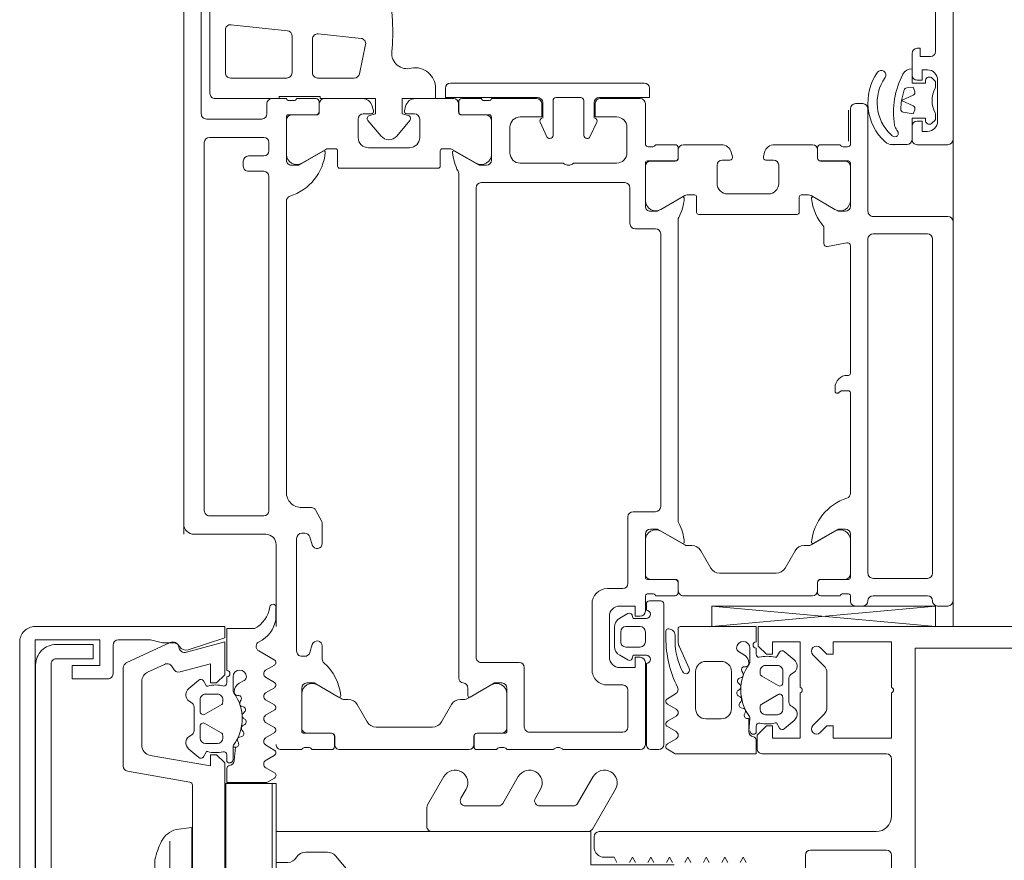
# Model space of a CAD drawing. Header units: centimetres. Extents: x -1737 to 22393, y -8842 to 3838.
# Tile 134 of 174: x 527 to 537, y 2880 to 2888. Entities that reach past the tile are written whole.
import ezdxf

# ---------------------------------------------------------------- set-up
doc = ezdxf.new("R2010")
doc.units = ezdxf.units.CM
for name, color, linetype, lineweight in [('A-DETL-GENF', 92, 'Continuous', 9), ('A-DOOR', 31, 'Continuous', 13), ('A-GLAZ-CWMG', 51, 'Continuous', 13)]:
    doc.layers.add(name, color=color, linetype=linetype, lineweight=lineweight)

# ---------------------------------------------------------------- blocks, each defined once
blk = doc.blocks.new('Schueco_FWS_ADS-75-SimplySmart_inw_Family-02 - FWS SI insert unit 90-2508000-3_piętro I __3_90 m_ - stan projektowany')
at = {"layer": 'A-DETL-GENF'}
for p, q in [((-76.25, 6.6), (76.25, 6.6)), ((75.35, -0.9), (-75.35, -0.9))]:
    blk.add_line(p, q, dxfattribs=at)
at = {"layer": 'A-DOOR'}
for p, q in [((71.55, 6.25), (71.55, 6.55)), ((72.25, 6.55), (72.25, 5.82)), ((76, 6.6), (72.3, 6.6)), ((76.05, 6.45), (76.05, 6.55)), ((70.92, 6.45), (71.32, 6.45)), ((69.35, 6.43), (70.64, 6.43)), ((70.9259, 6.4212), (70.9017, 6.397)), ((70.9769, 6.43), (70.9471, 6.43)), ((71.2929, 6.43), (71.2631, 6.43)), ((71.3383, 6.397), (71.3141, 6.4212)), ((72.42, 5.82), (72.42, 6.35)), ((72.47, 6.4), (75.73, 6.4)), ((75.78, 6.35), (75.78, 5.82)), ((75.95, 5.82), (75.95, 6.35)), ((76.0502, 4.2489), (76.25, 6.4302)), ((70.66, 6.2), (70.87, 6.2)), ((71.37, 6.2), (71.5, 6.2)), ((72.2, 5.77), (71.2, 5.77)), ((75.73, 5.77), (72.47, 5.77)), ((71.15, 5.72), (71.15, 5.65)), ((76.05, 5.65), (76.05, 5.72)), ((71.2, 5.6), (71.55, 5.6)), ((71.515, 5.58), (71.215, 5.58)), ((71.57, 5.5717), (71.57, 5.5283)), ((71.709, 5.31), (71.709, 5.58)), ((71.729, 5.6), (72.15, 5.6)), ((71.76, 5.599), (72.0943, 5.599)), ((72.5364, 5.6), (73.78, 5.6)), ((73.8, 5.58), (73.8, 5.57)), ((73.97, 5.6), (74.95, 5.6)), ((75.35, 5.6), (75.771, 5.6)), ((75.74, 5.599), (75.4057, 5.599)), ((75.791, 5.58), (75.791, 5.31)), ((75.93, 5.5283), (75.93, 5.5717)), ((75.95, 5.6), (76, 5.6)), ((71.55, 5.5), (71.55, 5.31)), ((71.71, 5.309), (71.71, 5.549)), ((72.5436, 5.3757), (72.5069, 5.5643)), ((75.79, 5.309), (75.79, 5.549)), ((75.95, 5.31), (75.95, 5.5)), ((72.1809, 5.449), (72.0467, 5.2165)), ((73.92, 5.45), (73.955, 5.45)), ((75.3191, 5.449), (75.4533, 5.2165)), ((72.35, 5.34), (72.5141, 5.34)), ((71.55, 4.8593), (71.55, 5.229)), ((71.58, 5.28), (71.679, 5.28)), ((71.6, 5.279), (71.68, 5.279)), ((72.04, 5.1915), (72.04, 5.12)), ((75.46, 5.1915), (75.46, 5.1469)), ((75.9, 5.279), (75.82, 5.279)), ((75.821, 5.28), (75.92, 5.28)), ((75.95, 3.971), (75.95, 5.229)), ((72.06, 5.1), (72.21, 5.1)), ((72.23, 5.08), (72.23, 4.12)), ((75.51, 5.0602), (75.68, 4.9621)), ((71.93, 4.9), (71.75, 4.9)), ((71.7, 4.85), (71.7, 4.775)), ((75.73, 4.8755), (75.73, 4.3245)), ((71.6685, 4.7509), (71.6241, 4.7628)), ((72.03, 4.4), (72.03, 4.8)), ((71.6241, 4.4372), (71.6685, 4.4491)), ((71.7, 4.425), (71.7, 4.35)), ((71.55, 3.971), (71.55, 4.3407)), ((71.75, 4.3), (71.93, 4.3)), ((75.68, 4.2379), (75.51, 4.1398)), ((72.04, 4.08), (72.04, 4.0085)), ((72.21, 4.1), (72.06, 4.1)), ((75.46, 4.0531), (75.46, 4.0085)), ((72.0467, 3.9835), (72.1809, 3.751)), ((75.4533, 3.9835), (75.3191, 3.751)), ((71.55, 3.89), (71.55, 3.7)), ((71.679, 3.92), (71.58, 3.92)), ((71.68, 3.921), (71.6, 3.921)), ((71.709, 3.62), (71.709, 3.89)), ((71.71, 3.651), (71.71, 3.891)), ((75.2175, 3.92), (72.2825, 3.92)), ((75.79, 3.651), (75.79, 3.891)), ((75.791, 3.89), (75.791, 3.62)), ((75.82, 3.921), (75.9, 3.921)), ((75.92, 3.92), (75.821, 3.92)), ((75.95, 3.7), (75.95, 3.89)), ((72.42, 3.75), (75.08, 3.75)), ((76, 3.64), (76, 3.75)), ((76.03, 3.78), (77.4, 3.78)), ((71.57, 3.6717), (71.57, 3.6283)), ((72.37, 3.5), (72.37, 3.7)), ((75.13, 3.7), (75.13, 3.48)), ((75.93, 3.6283), (75.93, 3.6717)), ((77.45, 3.73), (77.45, 3.66)), ((70.95, 3.59), (70.95, 1.7)), ((71.55, 3.6), (71.15, 3.6)), ((72.15, 3.6), (71.729, 3.6)), ((72.0943, 3.601), (71.76, 3.601)), ((75.771, 3.6), (75.35, 3.6)), ((75.4057, 3.601), (75.74, 3.601)), ((76.1, 3.6), (75.95, 3.6)), ((76.09, 3.61), (76.03, 3.61)), ((76.3, 3.6), (76.4, 3.6)), ((77.4, 3.6), (76.6, 3.6)), ((77.4, 3.61), (76.61, 3.61)), ((71.1, 3.55), (71.1, 3.16)), ((76.25, 3.41), (76.25, 3.55)), ((76.45, 3.55), (76.45, 3.41)), ((77.45, 2.8), (77.45, 3.55)), ((71.38, 3.42), (71.63, 3.42)), ((71.92, 2), (71.92, 3.4)), ((71.97, 3.45), (72.32, 3.45)), ((75.18, 3.43), (75.83, 3.43)), ((75.88, 3.38), (75.88, 3.23)), ((76.1694, 3.35), (76.124, 3.4286)), ((76.576, 3.4286), (76.5306, 3.35)), ((76.82, 3.23), (76.82, 3.38)), ((76.87, 3.43), (77.23, 3.43)), ((77.28, 3.38), (77.28, 2.47)), ((71.73, 3.32), (71.73, 2.9)), ((76.444, 3.3), (76.256, 3.3)), ((76.4, 3.36), (76.3, 3.36)), ((76.55, 3.25), (76.15, 3.25)), ((71.29, 3.1), (71.14, 3.1)), ((71.4727, 3.0598), (71.3305, 3.1261)), ((76.03, 3.08), (76.67, 3.08)), ((71.12, 3), (71.46, 3)), ((71.49, 3.03), (71.49, 3.0326)), ((71.09, 2.73), (71.09, 2.97)), ((71.73, 2.8), (71.73, 2.38)), ((71.46, 2.7), (71.12, 2.7)), ((77.45, 2.25), (77.45, 2.7)), ((71.14, 2.6), (71.29, 2.6)), ((71.3305, 2.5739), (71.4727, 2.6402)), ((71.49, 2.6674), (71.49, 2.67)), ((71.1, 2.54), (71.1, 2.1)), ((77.23, 2.42), (76.65, 2.42)), ((76.6, 2.37), (76.6, 2)), ((71.63, 2.28), (71.38, 2.28)), ((76.85, 2.25), (77.271, 2.25)), ((77.24, 2.249), (76.9057, 2.249)), ((77.291, 2.23), (77.291, 1.96)), ((77.43, 2.1783), (77.43, 2.2217)), ((77.29, 1.959), (77.29, 2.199)), ((77.45, 1.96), (77.45, 2.15)), ((71.12, 2.0717), (71.12, 2.0283)), ((71.259, 1.81), (71.259, 2.08)), ((71.26, 2.049), (71.26, 1.809)), ((71.279, 2.1), (71.7, 2.1)), ((71.6443, 2.099), (71.31, 2.099)), ((76.8191, 2.099), (76.9533, 1.8665)), ((71.1, 2), (71.1, 1.81)), ((71.5967, 1.7165), (71.7309, 1.949)), ((76.55, 1.95), (71.97, 1.95)), ((77.4, 1.929), (77.32, 1.929)), ((77.321, 1.93), (77.42, 1.93)), ((76.8495, 1.87), (76.9262, 1.87)), ((76.96, 1.8415), (76.96, 1.7969)), ((77.45, 0.621), (77.45, 1.879)), ((71.1, 1.729), (71.1, 1.3593)), ((71.13, 1.78), (71.229, 1.78)), ((71.23, 1.779), (71.15, 1.779)), ((71.8325, 1.78), (76.75, 1.78)), ((71.59, 1.62), (71.59, 1.6915)), ((77.01, 1.7102), (77.18, 1.6121)), ((71.76, 1.6), (71.61, 1.6)), ((71.78, 0.62), (71.78, 1.58)), ((77.23, 1.5255), (77.23, 0.9745)), ((71.25, 1.275), (71.25, 1.35)), ((71.3, 1.4), (71.48, 1.4)), ((71.1741, 1.2628), (71.2185, 1.2509)), ((71.4663, 1.1766), (71.3141, 1.3043)), ((71.58, 1.3), (71.58, 0.9)), ((71.3141, 0.8957), (71.4663, 1.0234)), ((70.5738, 0.8724), (70.8604, 0.8115)), ((71.2185, 0.9491), (71.1741, 0.9372)), ((71.25, 0.85), (71.25, 0.925)), ((77.18, 0.8879), (77.01, 0.7898)), ((70.4697, 0.4102), (70.5137, 0.8287)), ((71.1, 0.8407), (71.1, 0.471)), ((71.48, 0.8), (71.3, 0.8)), ((70.9, 0.7626), (70.9, 0.405)), ((76.96, 0.7031), (76.96, 0.6585)), ((71.59, 0.5085), (71.59, 0.58)), ((71.61, 0.6), (71.76, 0.6)), ((76.9533, 0.6335), (76.8191, 0.401)), ((71.7309, 0.251), (71.5967, 0.4835)), ((77.29, 0.301), (77.29, 0.541)), ((77.291, 0.54), (77.291, 0.27)), ((77.32, 0.571), (77.4, 0.571)), ((77.42, 0.57), (77.321, 0.57)), ((77.45, 0.35), (77.45, 0.54)), ((71.1, 0.39), (71.1, 0.2)), ((71.229, 0.42), (71.13, 0.42)), ((71.15, 0.421), (71.23, 0.421)), ((71.259, 0.12), (71.259, 0.39)), ((71.26, 0.391), (71.26, 0.151)), ((75.2265, 0.4446), (75.1173, 0.3889)), ((75.44, 0.45), (75.2492, 0.45)), ((76.567, 0.45), (76.44, 0.45)), ((70.85, 0.355), (70.5194, 0.355)), ((75.09, 0.3444), (75.09, 0.25)), ((75.3754, 0.328), (75.4546, 0.3522)), ((76.4254, 0.3522), (76.5046, 0.328)), ((77.43, 0.2783), (77.43, 0.3217)), ((75.34, 0.25), (75.34, 0.2801)), ((76.49, 0.2), (75.39, 0.2)), ((76.54, 0.2801), (76.54, 0.25)), ((77.271, 0.25), (76.85, 0.25)), ((76.9057, 0.251), (77.24, 0.251)), ((77.45, 0.05), (77.45, 0.25)), ((70.3804, -0.4398), (70.4382, 0.1102)), ((70.4879, 0.155), (70.85, 0.155)), ((70.9, 0.105), (70.9, -0.445)), ((71.1, 0.1), (71.1, -0.04)), ((71.12, 0.1717), (71.12, 0.1283)), ((71.7, 0.1), (71.279, 0.1)), ((71.31, 0.101), (71.6443, 0.101)), ((74.94, 0.1), (72.1, 0.1)), ((75.45, 0), (76.25, 0)), ((71.15, -0.09), (71.25, -0.09)), ((71.53, -0.07), (71.61, -0.07)), ((71.86, -0.07), (75.12, -0.07)), ((71.3, -0.14), (71.3, -0.68)), ((71.48, -0.65), (71.48, -0.12)), ((71.66, -0.12), (71.66, -0.27)), ((71.81, -0.27), (71.81, -0.12)), ((75.17, -0.12), (75.17, -0.65)), ((75.35, -0.8), (75.35, -0.1)), ((71.71, -0.32), (71.76, -0.32)), ((70.85, -0.495), (70.4301, -0.495)), ((70.2, -0.645), (71.05, -0.645)), ((71.25, -0.73), (69.96, -0.73)), ((75.12, -0.7), (71.53, -0.7)), ((69.1, -0.9), (75.25, -0.9))]:
    blk.add_line(p, q, dxfattribs=at)
at = {"layer": 'A-DOOR', "flags": 128}
for points in [[(71.5, 6.6), (62.85, 6.6), (62.85, 6.26), (62.96, 6.15), (63.02, 6.15), (63.02, 6.32)], [(70.69, 6.38), (70.69, 6.28), (70.61, 6.28), (70.61, 6.25)], [(70.92, 6.25), (70.92, 6.3), (70.82, 6.3), (70.82, 6.35)], [(71.42, 6.35), (71.42, 6.3), (71.32, 6.3), (71.32, 6.25)], [(76.25, 6.4302), (76.0502, 6.4302), (76.0502, 4.2489), (76.25, 4.2489), (76.0502, 6.4302)], [(70.92, 6.33), (70.95, 6.33), (70.95, 6.2), (70.81, 6.2)], [(71.5, 6.2), (71.29, 6.2), (71.29, 6.33), (71.32, 6.33)], [(71.5498, 6.0064), (71.5498, 6.015), (71.5498, 6.15)], [(73.975, 5.47), (73.975, 5.4767), (73.95, 5.51), (73.95, 5.58)], [(72.2, 5.55), (72.2, 5.48), (72.0618, 5.2407)], [(75.4381, 5.2407), (75.3, 5.48), (75.3, 5.55)], [(72.0618, 3.9593), (72.2, 3.72), (72.2, 3.65)], [(75.3, 3.65), (75.3, 3.72), (75.4381, 3.9593)], [(71.09, 3.15), (71.09, 3.64), (71, 3.64)], [(76.1422, 3.4726), (76.17, 3.48), (76.17, 3.61)], [(76.53, 3.61), (76.53, 3.48), (76.5578, 3.4726)], [(76.05, 3.35), (76.05, 3.5), (76.15, 3.5), (76.15, 3.55)], [(76.55, 3.55), (76.55, 3.5), (76.65, 3.5), (76.65, 3.35)], [(71.15, 3.11), (71.28, 3.11), (71.28, 3.32)], [(71, 1.65), (71.09, 1.65), (71.09, 2.55)], [(71.28, 2.38), (71.28, 2.59), (71.15, 2.59)], [(76.9381, 1.8907), (76.8, 2.13), (76.8, 2.2)], [(71.75, 2.05), (71.75, 1.98), (71.6118, 1.7407)], [(71.2658, 1.2891), (71.25, 1.23), (71.1, 1.23), (71.1, 1.555), (71, 1.555)], [(71.1, -0.595), (71.1, 0.03), (71.08, 0.03), (71.08, 0.43), (71.1, 0.43), (71.1, 0.97), (71.25, 0.97), (71.2658, 0.9109)], [(76.8, 0.3), (76.8, 0.37), (76.9381, 0.6093)], [(71.6118, 0.4593), (71.75, 0.22), (71.75, 0.15)]]:
    blk.add_lwpolyline(points, dxfattribs=at)
for points in [[(71.0298, 6.2274), (70.99, 6.2129), (70.9956, 6.1492), (70.99, 6.2129)], [(71.1727, 6.2119), (71.12, 6.0988), (71.0673, 6.2119), (71.12, 6.0988)], [(71.2328, 6.1154), (71.25, 6.2129), (71.2102, 6.2274), (71.25, 6.2129)]]:
    blk.add_lwpolyline(points, close=True, dxfattribs=at)
at = {"layer": 'A-DOOR'}
for centre, radius, start, end in [((71.5, 6.55), 0.05, 0, 90), ((72.3, 6.55), 0.05, 90, 180), ((76, 6.55), 0.05, 0, 90), ((70.92, 6.35), 0.1, 90, 180), ((71.32, 6.35), 0.1, 360, 90), ((76, 6.45), 0.05, 270, 0), ((70.64, 6.38), 0.05, 0, 90), ((70.93, 6.3687), 0.04, 135, 255.52249), ((70.9471, 6.4), 0.03, 90, 135), ((70.9769, 6.38), 0.05, 62.51067, 90), ((71.12, 6.655), 0.26, 242.51067, 297.48933), ((71.2631, 6.38), 0.05, 90, 117.48933), ((71.2929, 6.4), 0.03, 45, 90), ((71.31, 6.3687), 0.04, 284.47751, 45), ((72.47, 6.35), 0.05, 90, 180), ((75.73, 6.35), 0.05, 0, 90), ((76, 6.35), 0.05, 90, 180), ((70.66, 6.25), 0.05, 180, 270), ((70.87, 6.25), 0.05, 270, 0), ((71.37, 6.25), 0.05, 180, 270), ((71.5, 6.25), 0.05, 270, 0), ((70.91, 6.2), 0.1, 180, 242.13582), ((71.0255, 6.1518), 0.03, 185, 252.54021), ((71.0255, 6.1518), 0.03, 185, 252.54021), ((71.0401, 6.1992), 0.03, 25, 110), ((71.0401, 6.1992), 0.03, 25, 110), ((71.1999, 6.1992), 0.03, 70, 155), ((71.1999, 6.1992), 0.03, 70, 155), ((71.5, 6.15), 0.05, 0, 90), ((71.2325, 6.81), 0.79, 242.13582, 279.15424), ((71.2325, 6.81), 0.72, 252.54021, 261.01148), ((71.2325, 6.81), 0.72, 252.54021, 261.01148), ((71.2325, 6.81), 0.72, 261.01148, 267.57184), ((71.2325, 6.81), 0.72, 261.01148, 267.57184), ((71.2033, 6.1206), 0.03, 267.57184, 350), ((71.2033, 6.1206), 0.03, 267.57184, 350), ((71.3423, 6.1288), 0.1, 279.15424, 310.66019), ((71.44, 6.015), 0.05, 77.31084, 130.66019), ((71.4444, 6.0345), 0.03, 333.11071, 77.31084), ((71.1406, 6.2887), 0.4287, 235.1415, 316.83804), ((71.373, 6.0707), 0.11, 316.83804, 333.11071), ((71.4498, 6.0064), 0.1, 317.60993, 0), ((71.02, 6.029), 0.53, 358.48958, 0), ((70.8698, 5.9), 0.045, 55.1415, 235.1415), ((71.1406, 6.2887), 0.5187, 235.1415, 317.60993), ((71.2, 5.72), 0.05, 90, 180), ((72.2, 5.82), 0.05, 270, 0), ((72.47, 5.82), 0.05, 180, 270), ((75.73, 5.82), 0.05, 270, 0), ((76, 5.82), 0.05, 180, 270), ((76, 5.72), 0.05, 0, 90), ((71.2, 5.65), 0.05, 180, 270), ((71.54, 5.5717), 0.03, 0, 70.52878), ((71.729, 5.58), 0.02, 90, 180), ((71.76, 5.549), 0.05, 90, 180), ((72.0943, 5.499), 0.1, 330, 90), ((72.15, 5.55), 0.05, 0, 90), ((72.5364, 5.57), 0.03, 90, 191), ((73.78, 5.58), 0.02, 360, 90), ((73.92, 5.57), 0.12, 180, 270), ((73.97, 5.58), 0.02, 90, 180), ((74.95, 5.55), 0.05, 17.74842, 90), ((75.35, 5.55), 0.05, 90, 180), ((75.4057, 5.499), 0.1, 90, 210), ((75.74, 5.549), 0.05, 0, 90), ((75.771, 5.58), 0.02, 0, 90), ((75.96, 5.5717), 0.03, 109.47122, 180), ((76, 5.65), 0.05, 270, 0), ((71.54, 5.5283), 0.03, 289.47122, 0), ((73.955, 5.4767), 0.02, 0, 45), ((75.4738, 5.7177), 0.5, 197.74842, 264.37742), ((75.96, 5.5283), 0.03, 180, 250.52878), ((73.955, 5.47), 0.02, 270, 0), ((71.58, 5.31), 0.03, 180, 270), ((71.679, 5.31), 0.03, 270, 0), ((71.68, 5.309), 0.03, 270, 0), ((72.0218, 5.7172), 0.5, 276.14068, 311.02522), ((72.5141, 5.37), 0.03, 270, 11), ((75.82, 5.309), 0.03, 180, 270), ((75.821, 5.31), 0.03, 180, 270), ((75.92, 5.31), 0.03, 270, 0), ((71.6, 5.229), 0.05, 90, 180), ((72.09, 5.1915), 0.05, 150, 180), ((72.0738, 5.2338), 0.0138, 150, 276.14068), ((75.4262, 5.2338), 0.0138, 264.37742, 30), ((75.41, 5.1915), 0.05, 0, 30), ((75.9, 5.229), 0.05, 0, 90), ((72.06, 5.12), 0.02, 180, 270), ((72.21, 5.08), 0.02, 0, 90), ((75.56, 5.1469), 0.1, 180, 240), ((71.75, 4.85), 0.05, 90, 180), ((71.93, 4.8), 0.1, 0, 90), ((75.63, 4.8755), 0.1, 0, 60), ((71.65, 4.8593), 0.1, 180, 255), ((71.675, 4.775), 0.025, 255, 0), ((71.65, 4.3407), 0.1, 105, 180), ((71.675, 4.425), 0.025, 0, 105), ((71.75, 4.35), 0.05, 180, 270), ((71.93, 4.4), 0.1, 270, 0), ((75.63, 4.3245), 0.1, 300, 0), ((75.56, 4.0531), 0.1, 120, 180), ((72.06, 4.08), 0.02, 90, 180), ((72.21, 4.12), 0.02, 270, 0), ((71.6, 3.971), 0.05, 180, 270), ((72.09, 4.0085), 0.05, 180, 210), ((72.0738, 3.9662), 0.0138, 84.67141, 210), ((72.0287, 3.4821), 0.5, 62.5097, 84.67141), ((75.4713, 3.4821), 0.5, 95.32859, 117.4903), ((75.4262, 3.9662), 0.0138, 330, 95.32859), ((75.41, 4.0085), 0.05, 330, 0), ((75.9, 3.971), 0.05, 270, 0), ((71.58, 3.89), 0.03, 90, 180), ((71.679, 3.89), 0.03, 0, 90), ((71.68, 3.891), 0.03, 0, 90), ((72.2825, 3.97), 0.05, 242.5097, 270), ((75.2175, 3.97), 0.05, 270, 297.4903), ((75.82, 3.891), 0.03, 90, 180), ((75.821, 3.89), 0.03, 90, 180), ((75.92, 3.89), 0.03, 0, 90), ((72.0943, 3.701), 0.1, 270, 30), ((72.42, 3.7), 0.05, 90, 180), ((75.08, 3.7), 0.05, 360, 90), ((75.4057, 3.701), 0.1, 150, 270), ((76.03, 3.75), 0.03, 90, 180), ((77.4, 3.73), 0.05, 0, 90), ((71.54, 3.6717), 0.03, 0, 70.52878), ((71.76, 3.651), 0.05, 180, 270), ((72.15, 3.65), 0.05, 270, 0), ((75.35, 3.65), 0.05, 180, 270), ((75.74, 3.651), 0.05, 270, 0), ((75.96, 3.6717), 0.03, 109.47122, 180), ((76.13, 3.61), 0.04, 0, 180), ((76.57, 3.61), 0.04, 0, 180), ((77.4, 3.66), 0.05, 270, 0), ((71, 3.59), 0.05, 90, 180), ((71.15, 3.55), 0.05, 90, 180), ((71.54, 3.6283), 0.03, 289.47122, 0), ((71.729, 3.62), 0.02, 180, 270), ((75.771, 3.62), 0.02, 270, 0), ((75.96, 3.6283), 0.03, 180, 250.52878), ((76.03, 3.64), 0.03, 180, 270), ((76.1, 3.55), 0.05, 0, 90), ((76.3, 3.55), 0.05, 90, 180), ((76.4, 3.55), 0.05, 0, 90), ((76.6, 3.55), 0.05, 90, 180), ((77.4, 3.55), 0.05, 0, 90), ((72.32, 3.5), 0.05, 270, 0), ((75.18, 3.48), 0.05, 180, 270), ((76.15, 3.4436), 0.03, 105, 210), ((76.55, 3.4436), 0.03, 330, 75), ((71.38, 3.32), 0.1, 90, 180), ((71.63, 3.32), 0.1, 0, 90), ((71.97, 3.4), 0.05, 90, 180), ((75.83, 3.38), 0.05, 360, 90), ((76.3, 3.41), 0.05, 180, 270), ((76.4, 3.41), 0.05, 270, 0), ((76.87, 3.38), 0.05, 90, 180), ((77.23, 3.38), 0.05, 360, 90), ((76.15, 3.35), 0.1, 180, 270), ((76.256, 3.4), 0.1, 210, 270), ((76.444, 3.4), 0.1, 270, 330), ((76.55, 3.35), 0.1, 270, 0), ((76.03, 3.23), 0.15, 180, 270), ((76.67, 3.23), 0.15, 270, 0), ((71.14, 3.15), 0.05, 180, 270), ((71.15, 3.16), 0.05, 180, 270), ((71.3179, 3.0989), 0.03, 65, 158.28824), ((71.12, 2.97), 0.03, 90, 180), ((71.46, 3.03), 0.03, 270, 0), ((71.46, 3.0326), 0.03, 0, 65), ((71.6775, 2.85), 0.0725, 316.39718, 43.60282), ((77.5025, 2.75), 0.0725, 136.39718, 223.60282), ((71.12, 2.73), 0.03, 180, 270), ((71.46, 2.67), 0.03, 0, 90), ((71.14, 2.55), 0.05, 90, 180), ((71.46, 2.6674), 0.03, 295, 0), ((71.15, 2.54), 0.05, 90, 180), ((71.3179, 2.6011), 0.03, 201.71176, 295), ((76.65, 2.37), 0.05, 90, 180), ((77.23, 2.47), 0.05, 270, 0), ((71.38, 2.38), 0.1, 180, 270), ((71.63, 2.38), 0.1, 270, 0), ((76.85, 2.2), 0.05, 90, 180), ((76.9057, 2.149), 0.1, 90, 210), ((77.24, 2.199), 0.05, 0, 90), ((77.271, 2.23), 0.02, 0, 90), ((77.46, 2.2217), 0.03, 109.47122, 180), ((77.46, 2.1783), 0.03, 180, 250.52878), ((71.09, 2.0717), 0.03, 0, 70.52878), ((71.09, 2.0283), 0.03, 289.47122, 0), ((71.279, 2.08), 0.02, 90, 180), ((71.31, 2.049), 0.05, 90, 180), ((71.6443, 1.999), 0.1, 330, 90), ((71.7, 2.05), 0.05, 0, 90), ((71.97, 2), 0.05, 180, 270), ((76.55, 2), 0.05, 270, 0), ((77.32, 1.959), 0.03, 180, 270), ((77.321, 1.96), 0.03, 180, 270), ((77.4, 1.879), 0.05, 0, 90), ((77.42, 1.96), 0.03, 270, 0), ((76.75, 1.83), 0.05, 270, 354.26083), ((76.8495, 1.82), 0.05, 90, 174.26083), ((76.9262, 1.8838), 0.0138, 270, 30), ((76.91, 1.8415), 0.05, 0, 30), ((71.13, 1.81), 0.03, 180, 270), ((71.15, 1.729), 0.05, 90, 180), ((71.229, 1.81), 0.03, 270, 0), ((71.23, 1.809), 0.03, 270, 0), ((71.6238, 1.7338), 0.0138, 150, 275.32859), ((71.5787, 2.2179), 0.5, 275.32859, 297.4903), ((71.8325, 1.73), 0.05, 90, 117.4903), ((77.06, 1.7969), 0.1, 180, 240), ((71, 1.7), 0.05, 180, 270), ((71.64, 1.6915), 0.05, 150, 180), ((71, 1.355), 0.2, 90, 190.65041), ((71.61, 1.62), 0.02, 180, 270), ((71.76, 1.58), 0.02, 0, 90), ((77.13, 1.5255), 0.1, 0, 60), ((71.2, 1.3593), 0.1, 180, 255), ((71.3, 1.35), 0.05, 90, 180), ((71.48, 1.3), 0.1, 360, 90), ((70.659, 1.2775), 0.15, 264.60477, 15.68874), ((71.225, 1.275), 0.025, 255, 0), ((71.2948, 1.2813), 0.03, 50, 165.00492), ((71.402, 1.1), 0.1, 310, 50), ((70.4849, -1.3622), 2.5, 93.21628, 103.53096), ((70.4569, -0.863), 2, 84.60477, 93.21628), ((77.13, 0.9745), 0.1, 300, 0), ((70.5634, 0.8235), 0.05, 78, 174), ((71.2, 0.8407), 0.1, 105, 180), ((71.225, 0.925), 0.025, 0, 105), ((71.2948, 0.9187), 0.03, 194.99508, 310), ((71.48, 0.9), 0.1, 270, 360), ((70.85, 0.7626), 0.05, 0, 78), ((71.3, 0.85), 0.05, 180, 270), ((77.06, 0.7031), 0.1, 120, 180), ((71.61, 0.58), 0.02, 90, 180), ((71.76, 0.62), 0.02, 270, 0), ((76.9763, 0.1326), 0.5, 95.91988, 138.0861), ((76.9262, 0.6162), 0.0138, 330, 95.91988), ((76.91, 0.6585), 0.05, 330, 0), ((77.4, 0.621), 0.05, 270, 360), ((71.64, 0.5085), 0.05, 180, 210), ((77.32, 0.541), 0.03, 90, 180), ((77.321, 0.54), 0.03, 90, 180), ((77.42, 0.54), 0.03, 0, 90), ((70.5194, 0.405), 0.05, 174, 270), ((70.85, 0.405), 0.05, 270, 0), ((71.15, 0.471), 0.05, 180, 270), ((71.13, 0.39), 0.03, 90, 180), ((71.229, 0.39), 0.03, 0, 90), ((71.23, 0.391), 0.03, 360, 90), ((71.6238, 0.4662), 0.0138, 84.37742, 210), ((71.5762, -0.0177), 0.5, 17.74842, 84.37742), ((75.14, 0.3444), 0.05, 117, 180), ((75.2492, 0.4), 0.05, 90, 117), ((75.44, 0.4), 0.05, 287, 90), ((76.44, 0.4), 0.05, 90, 253), ((76.567, 0.5), 0.05, 270, 318.0861), ((76.9057, 0.351), 0.1, 150, 270), ((75.39, 0.2801), 0.05, 107, 180), ((76.49, 0.2801), 0.05, 0, 73), ((76.85, 0.3), 0.05, 180, 270), ((77.24, 0.301), 0.05, 270, 360), ((77.46, 0.3217), 0.03, 109.47122, 180), ((71.09, 0.1717), 0.03, 0, 70.52878), ((71.6443, 0.201), 0.1, 270, 30), ((74.94, 0.25), 0.15, 270, 0), ((75.39, 0.25), 0.05, 180, 270), ((76.49, 0.25), 0.05, 270, 0), ((77.271, 0.27), 0.02, 270, 0), ((77.46, 0.2783), 0.03, 180, 250.52878), ((70.4879, 0.105), 0.05, 90, 174), ((70.85, 0.105), 0.05, 360, 90), ((71.09, 0.1283), 0.03, 289.47122, 0), ((71.279, 0.12), 0.02, 180, 270), ((71.31, 0.151), 0.05, 180, 270), ((71.7, 0.15), 0.05, 270, 0), ((72.1, 0.15), 0.05, 197.74842, 270), ((75.45, -0.1), 0.1, 90, 180), ((77.4, 0.05), 0.05, 270, 0), ((71.15, -0.04), 0.05, 180, 270), ((71.25, -0.14), 0.05, 360, 90), ((71.53, -0.12), 0.05, 90, 180), ((71.61, -0.12), 0.05, 360, 90), ((71.86, -0.12), 0.05, 90, 180), ((75.12, -0.12), 0.05, 0, 90), ((71.71, -0.27), 0.05, 180, 270), ((71.76, -0.27), 0.05, 270, 360), ((70.4301, -0.445), 0.05, 174, 270), ((70.85, -0.445), 0.05, 270, 0), ((71.05, -0.595), 0.05, 270, 360), ((71.53, -0.65), 0.05, 180, 270), ((75.12, -0.65), 0.05, 270, 0), ((71.25, -0.68), 0.05, 270, 0), ((75.25, -0.8), 0.1, 270, 0)]:
    blk.add_arc(centre, radius, start, end, dxfattribs=at)
blk = doc.blocks.new('Rectangular Mullion - SI_CovCap-20mm_Mull-85mm-V14-3_piętro I __3_90 m_ - stan projektowany')
at = {"layer": 'A-DETL-GENF'}
for p, q in [((-2.5, 12.2), (-2.5, 6.5396)), ((-2.29, 12.1438), (-2.29, 6.5396)), ((-0.27, 6), (0.27, 6)), ((-1.26, 5.95), (-1.26, 4.74)), ((-0.32, 5.21), (-0.32, 5.95)), ((-0.5, 3.15), (-0.5, 5.85)), ((-2.224, 5.2346), (-2.1179, 5.3407)), ((-2.0472, 5.37), (-1.7129, 5.37)), ((-1.6422, 5.3407), (-1.5361, 5.2346)), ((0.27, 5.16), (-0.27, 5.16)), ((-2.1764, 5.0514), (-2.258, 4.9541)), ((-1.765, 4.9999), (-1.9951, 4.9999)), ((-1.502, 4.954), (-1.5837, 5.0513)), ((-1.95, 4.94), (-2.07, 4.94)), ((-1.69, 4.94), (-1.81, 4.94)), ((-2.12, 4.89), (-2.12, 4.77)), ((-2.0164, 4.735), (-1.924, 4.895)), ((-1.836, 4.895), (-1.7436, 4.735)), ((-1.64, 4.77), (-1.64, 4.89)), ((-2.07, 4.72), (-2.0424, 4.72)), ((-1.7176, 4.72), (-1.69, 4.72)), ((-2.2296, 4.6799), (-2.29, 4.6799)), ((-2.29, 4.6199), (-2.1616, 4.6199)), ((-1.4641, 4.6799), (-1.5291, 4.6799)), ((-2.2273, 4.5587), (-2.2554, 4.5099)), ((-2.107, 4.5622), (-2.1078, 4.5766)), ((-2.0476, 4.5508), (-2.0663, 4.5401)), ((-1.9973, 4.5195), (-2.0018, 4.5332)), ((-1.9335, 4.5217), (-1.9476, 4.5076)), ((-1.8768, 4.5045), (-1.8846, 4.5166)), ((-1.8156, 4.5231), (-1.8256, 4.5058)), ((-1.7564, 4.5212), (-1.7671, 4.5308)), ((-1.702, 4.5557), (-1.7074, 4.5357)), ((-1.6457, 4.5677), (-1.6594, 4.5747)), ((-1.7, 4.4399), (-2.06, 4.4399)), ((-2.16, 4.3399), (-2.16, 4.1899)), ((-1.6001, 4.1899), (-1.6001, 4.3399)), ((-2.0601, 4.0899), (-1.7001, 4.0899)), ((-2.3101, 3.9286), (-2.0893, 4.0269)), ((-2.4801, 3.92), (-2.3508, 3.92)), ((-2.3551, 3.89), (-2.4161, 3.89)), ((-1.8427, 3.895), (-1.7964, 3.8149)), ((-1.7445, 3.8149), (-1.6957, 3.8994)), ((-1.6247, 3.8994), (-1.5759, 3.8149)), ((-1.5239, 3.8149), (-1.4751, 3.8994)), ((-1.4041, 3.8994), (-1.3553, 3.8149)), ((-2.4761, 3.83), (-2.4761, 3.82)), ((-2.4561, 3.8), (-2.3891, 3.8)), ((-0.9125, 3.3082), (-0.525, 3.0844)), ((-0.775, 2.9401), (-1.0375, 3.0917)), ((-0.35, 3.1), (-0.45, 3.1)), ((-0.5, 3.0411), (-0.5, 1.52)), ((-0.75, 2.5709), (-0.75, 2.8968)), ((-0.9125, 2.5782), (-0.825, 2.5276)), ((-0.775, 2.2101), (-1.0375, 2.3617)), ((-0.75, 1.8453), (-0.75, 2.1668)), ((-0.9125, 1.8525), (-0.825, 1.802)), ((-0.7616, 1.4767), (-1.0375, 1.636)), ((-0.55, 1.47), (-0.7366, 1.47)), ((-0.3, 0.5016), (-0.3, 0.2866)), ((-2.5988, -0.0011), (-2.6872, -0.0011)), ((-2.1754, -0.0176), (-2.2626, -0.1698)), ((-2.0732, -0.1019), (-2.1235, -0.0172)), ((-1.9552, -0.0172), (-2.005, -0.1019)), ((-1.8534, -0.1019), (-1.9035, -0.0172)), ((-1.7356, -0.0172), (-1.7854, -0.1019)), ((-1.6341, -0.1029), (-1.6838, -0.0174)), ((-1.5156, -0.0172), (-1.5654, -0.1019)), ((-1.4137, -0.1029), (-1.4638, -0.0173)), ((-1.2956, -0.0174), (-1.3454, -0.1028)), ((-1.1963, -0.0985), (-1.2438, -0.0173)), ((-1.0747, -0.016), (-1.1226, -0.0994)), ((-1.9754, -0.3099), (-1.9472, -0.3587)), ((-1.8278, -0.3766), (-1.827, -0.3622)), ((-1.7862, -0.3401), (-1.7676, -0.3508)), ((-1.7218, -0.3332), (-1.7173, -0.3195)), ((-1.6676, -0.3076), (-1.6534, -0.3217)), ((-1.6046, -0.3166), (-1.5967, -0.3045)), ((-1.5456, -0.3058), (-1.5356, -0.3232)), ((-1.4871, -0.3308), (-1.4764, -0.3212)), ((-1.4273, -0.3357), (-1.422, -0.3558)), ((-1.3794, -0.3747), (-1.3656, -0.3677)), ((-1.8816, -0.4199), (-2.01, -0.4199)), ((-2.01, -0.4799), (-1.9495, -0.4799)), ((-1.2491, -0.4799), (-1.184, -0.4799)), ((-1.84, -0.69), (-1.84, -0.57)), ((-1.79, -0.52), (-1.7624, -0.52)), ((-1.7364, -0.535), (-1.644, -0.695)), ((-1.556, -0.695), (-1.4636, -0.535)), ((-1.4376, -0.52), (-1.41, -0.52)), ((-1.36, -0.57), (-1.36, -0.69)), ((-1.978, -0.7541), (-1.8963, -0.8514)), ((-1.67, -0.74), (-1.79, -0.74)), ((-1.41, -0.74), (-1.53, -0.74)), ((-1.3037, -0.8514), (-1.222, -0.7541)), ((-1.7151, -0.7999), (-1.4849, -0.7999)), ((-1.0897, -1.4487), (-0.9823, -0.8398)), ((-0.9528, -0.815), (-0.025, -0.815)), ((-2.3444, -1.0341), (-2.1452, -1.4611)), ((0.4076, -1.0357), (-0.4076, -1.0357)), ((-2.0551, -1.2523), (-2.1312, -1.0889)), ((-0.225, -1.1834), (0.225, -1.1834)), ((-1.342, -1.31), (-1.9644, -1.31)), ((-2.0999, -1.49), (-1.1389, -1.49)), ((-2.32, -1.59), (-2.04, -1.59)), ((2.135, -2.1946), (-2.135, -2.1946)), ((-2.125, -2.3446), (2.125, -2.3446)), ((2.3501, -2.5), (-2.3501, -2.5))]:
    blk.add_line(p, q, dxfattribs=at)
at = {"layer": 'A-DETL-GENF', "flags": 128}
for points in [[(-1.905, 5.11), (-2.35, 5.11), (-2.35, 4.84), (-2.23, 4.84), (-2.23, 4.78), (-2.31, 4.7), (-2.5, 4.7), (-2.5, 6.3792), (-2.5, 6.7)], [(2.29, 6.7), (2.29, 6.3792), (2.29, 6.23), (1.1198, 6.23), (-1.1199, 6.23), (-2.29, 6.23), (-2.29, 6.3792), (-2.29, 6.7)], [(-1.905, 6), (-2.35, 6), (-2.35, 5.43), (-2.23, 5.43), (-2.23, 5.37), (-2.2947, 5.3054)], [(-1.4654, 5.3054), (-1.53, 5.37), (-1.53, 5.43), (-1.41, 5.43), (-1.41, 6), (-1.855, 6)], [(-0.65, 6), (-1.1199, 6), (-1.21, 6)], [(-1.31, 4.69), (-1.44, 4.69), (-1.53, 4.78), (-1.53, 4.84), (-1.41, 4.84), (-1.41, 5.11), (-1.855, 5.11)], [(-2.25, 4.9088), (-2.2, 4.8799), (-2.2, 4.8672)], [(-1.56, 4.8672), (-1.56, 4.8799), (-1.51, 4.9088)], [(-0.2, 4.5836), (-0.25, 4.5547), (-0.2, 4.5259)], [(-0.2, 4.4036), (-0.25, 4.3747), (-0.2, 4.3459)], [(-0.2, 4.2236), (-0.25, 4.1947), (-0.2, 4.1659)], [(-0.2, 4.0436), (-0.25, 4.0147), (-0.2, 3.9859)], [(-0.2, 3.8636), (-0.25, 3.8347), (-0.2, 3.8059)], [(-0.2, 3.6836), (-0.25, 3.6547), (-0.2, 3.6259)], [(-0.2, 3.5036), (-0.25, 3.4747), (-0.2, 3.4459)], [(-0.2, 3.3236), (-0.25, 3.2947), (-0.25, 3.2)], [(-2.35, 4.6799), (-2.5, 4.6799), (-2.5, 3.94)], [(-1.6048, 4.6199), (-1.4748, 4.6099), (-1.602, 4.6099), (-1.602, 4.5944)], [(-1.3034, 3.8149), (-1.2601, 3.8899), (-1.2601, 4.6799), (-1.3954, 4.6799)], [(-0.2643, 0.5782), (0, 0.8)], [(-0.2, 0.1134), (-0.2, 0), (-0.5, 0), (-0.5, 3.07), (-0.175, 3.07), (-0.175, 3.8796)], [(-1.1154, -0.4799), (-0.98, -0.4799), (-0.98, -0.0904), (-1.0226, -0.016)], [(-2.48, -0.2109), (-2.48, -0.4799), (-2.07, -0.4799)], [(-1.203, -0.4199), (-1.3248, -0.4199), (-1.322, -0.3944), (-1.1948, -0.4099)], [(-2.5, -2.3501), (-2.5, -0.5), (-2.3899, -0.5), (-2.2734, -0.8584)], [(-2.0576, -0.9345), (-2.1365, -0.64), (-1.95, -0.64), (-1.95, -0.58), (-2.03, -0.5), (-2.35, -0.5), (-2.2497, -0.8745)], [(1.2436, -1.2274), (1.14, -0.64), (1.25, -0.64), (1.25, -0.58), (1.17, -0.5), (-1.17, -0.5), (-1.25, -0.58), (-1.25, -0.64), (-1.14, -0.64), (-1.2436, -1.2274)], [(-1.92, -0.6672), (-1.92, -0.6799), (-1.97, -0.7088)], [(-1.23, -0.7088), (-1.28, -0.6799), (-1.28, -0.6672)], [(0.52, -0.9739), (0.54, -0.8207), (-0.54, -0.8207), (-0.52, -0.9738)], [(-2.34, -1.0012), (-2.34, -1.1062), (-2.37, -1.2244), (-2.37, -1.5393)], [(-1.99, -1.64), (-1.99, -1.99), (-2.12, -1.99), (-2.12, -1.72), (-2.37, -1.72), (-2.37, -2.35), (2.37, -2.35), (2.37, -1.72), (2.12, -1.72), (2.12, -1.99), (1.99, -1.99), (1.99, -1.64)], [(-2.185, -2.1446), (-2.185, -1.7846), (-2.325, -1.7846), (-2.325, -2.1447)]]:
    blk.add_lwpolyline(points, dxfattribs=at)
for points in [[(0.97, 0), (-0.97, 0), (-0.97, -0.04), (0.97, -0.04)], [(0.97, -0.04), (-0.97, -0.04), (-0.97, -0.49), (0.97, -0.49)]]:
    blk.add_lwpolyline(points, close=True, dxfattribs=at)
at = {"layer": 'A-DETL-GENF'}
for centre, radius, start, end in [((-1.88, 5.9944), 0.0256, 12.68038, 167.31962), ((-1.21, 5.95), 0.05, 90, 180), ((-0.65, 5.85), 0.15, 360, 90), ((-0.27, 5.95), 0.05, 90, 180), ((-2.2593, 5.27), 0.05, 135, 315), ((-2.0472, 5.27), 0.1, 90, 135), ((-1.7129, 5.27), 0.1, 45, 90), ((-1.5007, 5.27), 0.05, 225, 45), ((-0.27, 5.21), 0.05, 180, 270), ((-1.88, 5.1044), 0.0256, 12.68038, 167.31962), ((-2.1151, 4.9999), 0.08, 22.61338, 140.0011), ((-1.9951, 5.0499), 0.05, 202.62016, 269.99744), ((-1.765, 5.0499), 0.05, 269.99658, 337.37691), ((-1.645, 4.9999), 0.08, 40.00084, 157.37501), ((-2.235, 4.9348), 0.03, 140.00808, 239.99285), ((-2.07, 4.89), 0.05, 89.98769, 180.00786), ((-1.95, 4.91), 0.03, 329.99533, 90.00419), ((-1.81, 4.91), 0.03, 89.99649, 209.99508), ((-1.69, 4.89), 0.05, 0.00696, 89.98859), ((-1.525, 4.9348), 0.03, 299.99606, 40.00909), ((-1.896, 4.7886), 0.314, 165.49565, 194.4999), ((-1.8644, 4.7886), 0.3144, 346.80025, 14.48077), ((-2.23, 4.7099), 0.03, 270.90298, 359.97925), ((-2.07, 4.77), 0.05, 179.98752, 270.00803), ((-2.0424, 4.75), 0.03, 269.98568, 330.00421), ((-1.7177, 4.75), 0.03, 209.99278, 270.00843), ((-1.69, 4.77), 0.05, 270.00681, 359.98874), ((-1.5291, 4.7099), 0.03, 166.80025, 269.99777), ((-1.31, 4.74), 0.05, 270, 0), ((-2.29, 4.5549), 0.065, 89.99777, 269.99777), ((-2.32, 4.6799), 0.03, 179.99777, 359.99777), ((-2.1407, 4.5087), 0.1, 90.82493, 149.9955), ((-2.1616, 4.5699), 0.05, 54.91989, 89.99777), ((-2.1416, 4.5748), 0.0339, 3.00029, 90.81949), ((-1.88, 4.9709), 0.44, 234.91989, 305.83899), ((-1.6048, 4.5899), 0.03, 89.99777, 125.83899), ((-1.483, 4.6529), 0.033, 269.99779, 54.90771), ((-1.4748, 4.6599), 0.05, 269.98893, 352.8241), ((-1.3954, 4.6499), 0.03, 90.00076, 172.80928), ((-2.0799, 4.5636), 0.0272, 183.01247, 299.98678), ((-2.0318, 4.5234), 0.0316, 18.00109, 119.99075), ((-1.9688, 4.5288), 0.03, 197.99688, 314.99724), ((-1.9111, 4.4994), 0.0316, 32.98734, 135.00678), ((-1.7883, 4.5073), 0.0316, 48.0004, 149.99518), ((-1.7363, 4.5435), 0.03, 227.99493, 345.0023), ((-1.673, 4.548), 0.03, 63.00095, 164.9963), ((-1.632, 4.5944), 0.03, 243.00676, 359.9866), ((-2.29, 4.5299), 0.04, 269.99776, 330.00403), ((-2.06, 4.3399), 0.1, 89.99777, 179.99777), ((-1.8516, 4.5208), 0.03, 212.99923, 329.99752), ((-1.7, 4.3399), 0.1, 359.99777, 89.99777), ((-2.0601, 4.1899), 0.1, 179.99777, 269.99777), ((-1.7001, 4.1899), 0.1, 269.99777, 359.99777), ((-2.4801, 3.94), 0.02, 180.00608, 269.99384), ((-2.355, 4.52), 0.63, 269.99813, 298.0699), ((-2.0751, 3.995), 0.035, 298.07257, 113.99619), ((-2.4161, 3.83), 0.06, 89.9876, 180.01014), ((-2.389, 4.87), 1.07, 269.99841, 296.65796), ((-2.3508, 4.02), 0.1, 270.0023, 293.99157), ((-1.886, 3.8681), 0.051, 31.80471, 116.6592), ((-1.6602, 3.8789), 0.041, 29.99628, 149.99927), ((-1.4396, 3.8789), 0.041, 30.003, 149.99255), ((-2.4561, 3.82), 0.02, 179.95979, 270.02046), ((-1.7704, 3.8299), 0.03, 209.99417, 330.00137), ((-1.5499, 3.8299), 0.03, 209.99417, 330.00137), ((-1.3293, 3.8299), 0.03, 209.99417, 330.00137), ((-0.975, 3.1999), 0.125, 60, 240), ((-0.35, 3.2), 0.1, 270, 0), ((-0.55, 3.0411), 0.05, 0, 60), ((-0.45, 3.15), 0.05, 180, 270), ((-0.8, 2.8968), 0.05, 360, 60), ((-0.975, 2.4699), 0.125, 60, 240), ((-0.8, 2.5709), 0.05, 240, 360), ((-0.8, 2.1668), 0.05, 0, 60), ((-0.975, 1.7442), 0.125, 60, 240), ((-0.8, 1.8453), 0.05, 240, 0), ((-0.7366, 1.52), 0.05, 240, 270), ((-0.55, 1.52), 0.05, 270, 360), ((-0.2, 0.5016), 0.1, 130, 180), ((-0.2, 0.2866), 0.1, 180, 240), ((-0.3, 0.1134), 0.1, 360, 60), ((-2.6872, -0.031), 0.03, 89.9022, 261.64334), ((-2.7331, -0.3432), 0.2856, 27.59211, 81.64334), ((-2.5992, -0.2011), 0.2, 80.45454, 89.9022), ((-2.6143, -0.291), 0.2911, 25.36369, 80.45454), ((-2.1493, -0.0325), 0.03, 30.71536, 150.16485), ((-1.9293, -0.0324), 0.03, 30.58867, 149.53464), ((-1.7097, -0.0324), 0.03, 30.14481, 149.53463), ((-1.4897, -0.0324), 0.03, 30.34487, 149.53462), ((-1.2697, -0.0325), 0.03, 30.34457, 149.76853), ((-1.0486, -0.0309), 0.03, 29.79649, 150.13199), ((-2.306, -0.1449), 0.05, 205.36369, 330.16485), ((-2.0391, -0.0779), 0.0417, 215.13204, 324.86796), ((-1.8194, -0.0781), 0.0415, 215.01205, 324.98795), ((-1.6001, -0.0765), 0.043, 217.84365, 323.82344), ((-1.3796, -0.0786), 0.0419, 215.46653, 324.69988), ((-1.1592, -0.0796), 0.0416, 206.95413, 331.56801), ((-2.01, -0.3549), 0.065, 90, 270), ((-2.01, -0.3299), 0.04, 29.99374, 90.00001), ((-1.8606, -0.3087), 0.1, 210.00227, 269.17284), ((-1.8616, -0.3748), 0.0339, 269.17829, 356.99749), ((-1.6, -0.7709), 0.44, 54.15879, 125.07788), ((-1.7998, -0.3636), 0.0272, 60.01099, 176.9853), ((-1.7518, -0.3234), 0.0316, 240.00703, 341.99669), ((-1.6888, -0.3288), 0.03, 45.00054, 162.0009), ((-1.6311, -0.2994), 0.0316, 224.99099, 327.01044), ((-1.5716, -0.3208), 0.03, 30.00025, 146.99854), ((-1.5082, -0.3073), 0.0316, 210.00259, 311.99738), ((-1.4563, -0.3435), 0.03, 14.99548, 132.00284), ((-1.393, -0.348), 0.03, 195.00147, 296.99683), ((-1.352, -0.3944), 0.03, 0.01117, 116.99101), ((-2.04, -0.4799), 0.03, 0, 180), ((-1.95, -0.5099), 0.03, 0.01852, 89.09479), ((-1.8816, -0.3699), 0.05, 270, 305.07788), ((-1.3248, -0.3899), 0.03, 234.15879, 270), ((-1.2491, -0.5099), 0.03, 90, 193.19753), ((-1.203, -0.4529), 0.033, 305.09006, 89.99998), ((-1.1947, -0.4599), 0.05, 7.17367, 90.00885), ((-1.1154, -0.4499), 0.03, 187.1885, 269.99701), ((-1.616, -0.5886), 0.314, 165.49788, 194.50212), ((-1.79, -0.57), 0.05, 89.98974, 180.01026), ((-1.7624, -0.55), 0.03, 29.99356, 90.01209), ((-1.4376, -0.55), 0.03, 89.98935, 150.005), ((-1.41, -0.57), 0.05, 0.00904, 89.99096), ((-1.5844, -0.5886), 0.3144, 345.517, 13.19753), ((-1.955, -0.7348), 0.03, 120.00493, 219.98969), ((-1.79, -0.69), 0.05, 179.98992, 270.01008), ((-1.67, -0.71), 0.03, 269.99358, 30.00244), ((-1.53, -0.71), 0.03, 150.00269, 270.00128), ((-1.41, -0.69), 0.05, 270.00918, 359.99082), ((-1.245, -0.7348), 0.03, 319.98868, 60.00171), ((-2.34, -0.88), 0.07, 300.00644, 18), ((-1.8351, -0.7999), 0.08, 219.99668, 337.38439), ((-1.7151, -0.8499), 0.05, 90.00034, 157.37761), ((-1.4849, -0.8499), 0.05, 22.62086, 90.00119), ((-1.3649, -0.7999), 0.08, 202.62277, 319.99694), ((-0.9528, -0.845), 0.03, 90, 170), ((-2.29, -1.0087), 0.06, 98.44171, 205), ((-2.27, -1.0012), 0.07, 120.00644, 180), ((-2.3076, -0.89), 0.06, 278.44171, 15), ((-2.1155, -0.95), 0.06, 288.81925, 15), ((-2.0768, -1.0636), 0.06, 108.81925, 205), ((-0.3066, -0.9208), 0.2199, 193.97065, 242.72797), ((0.0005, -0.2907), 0.9207, 243.70777, 255.82838), ((-1.342, -1.21), 0.1, 270, 350), ((-1.9644, -1.21), 0.1, 205, 270), ((-2.0999, -1.44), 0.05, 205, 270), ((-1.1389, -1.44), 0.05, 270, 350), ((-2.3188, -1.5388), 0.0512, 180.57094, 268.64822), ((-2.04, -1.64), 0.05, 0.00001, 90.0001), ((-2.1251, -2.1448), 0.1998, 179.97179, 270.0352), ((-2.135, -2.1447), 0.0499, 179.87955, 270.02248), ((-2.3501, -2.3501), 0.1499, 179.99376, 270.0062)]:
    blk.add_arc(centre, radius, start, end, dxfattribs=at)

msp = doc.modelspace()

# ---------------------------------------------------------------- block references
at = {"layer": 'A-DOOR', "rotation": 270.0000000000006}
msp.add_blockref('Schueco_FWS_ADS-75-SimplySmart_inw_Family-02 - FWS SI insert unit 90-2508000-3_piętro I __3_90 m_ - stan projektowany', (529.7768, 2958.5756), dxfattribs=at)
at = {"layer": 'A-GLAZ-CWMG', "lineweight": 9, "rotation": 270.0000000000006}
msp.add_blockref('Rectangular Mullion - SI_CovCap-20mm_Mull-85mm-V14-3_piętro I __3_90 m_ - stan projektowany', (529.7768, 2879.8256), dxfattribs=at)

doc.saveas('drawing.dxf')
